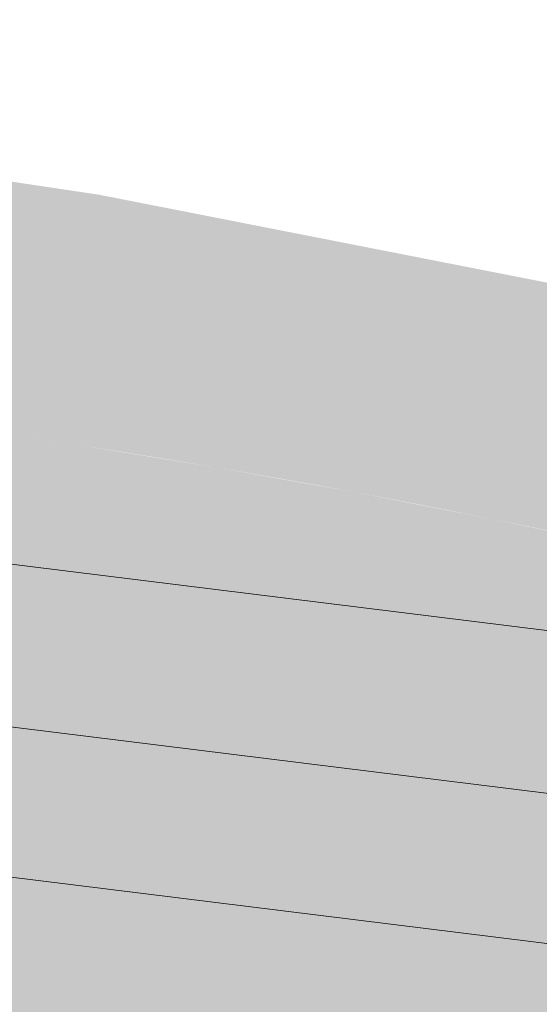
# Model space of a CAD drawing. Header units: metres. Extents: x -862 to 1262, y -354 to 644.
# Tile 15 of 256: x -651 to -640, y 433 to 453. Entities that reach past the tile are written whole.
import ezdxf

# ---------------------------------------------------------------- set-up
doc = ezdxf.new("R2010")
doc.units = ezdxf.units.M
doc.header["$LTSCALE"] = 0.5
doc.layers.add('BPR_Verkehr_220520', color=7, linetype='Continuous')

msp = doc.modelspace()

# ---------------------------------------------------------------- hatches: boundary and pattern name
at = {"layer": 'BPR_Verkehr_220520', "linetype": 'Continuous', "lineweight": 0, "true_color": 0xe4e6e5, "transparency": 33554687}
h = msp.add_hatch(color=254, dxfattribs=at)
h.paths.add_polyline_path([(-698.9240738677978, 452.6214553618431), (-699.733108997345, 450.9008955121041), (-683.8798624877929, 406.3282036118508), (-682.0868180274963, 406.9708919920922), (-682.2006113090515, 407.3141090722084), (-682.3072113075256, 407.6317090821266), (-682.6753125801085, 409.0435167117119), (-682.8964143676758, 410.4856725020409), (-682.9681765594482, 411.9429128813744), (-682.8898396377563, 413.3998146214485), (-682.6622327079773, 414.8409580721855), (-682.2877647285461, 416.2510903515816), (-681.770399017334, 417.6152868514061), (-681.1156113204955, 418.9191090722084), (-680.2874557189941, 420.1578165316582), (-679.8508535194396, 420.7239383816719), (-679.3131113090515, 421.3756090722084), (-678.0912253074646, 422.7971613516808), (-676.6928651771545, 424.336823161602), (-676.3112959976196, 424.7381709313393), (-675.6341606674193, 425.4253893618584), (-674.9329056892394, 426.0879773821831), (-674.2084264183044, 426.7250890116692), (-673.461647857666, 427.335910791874), (-672.6935235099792, 427.9196628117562), (-671.9050340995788, 428.4755997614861), (-671.0971863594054, 429.0030118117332), (-670.2710117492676, 429.5012255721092), (-669.6467505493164, 429.8478969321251), (-669.0105134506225, 430.1720656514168), (-668.363109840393, 430.4733156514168), (-667.7053649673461, 430.7512629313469), (-667.0381172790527, 431.0055531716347), (-666.362217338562, 431.2358622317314), (-665.6785267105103, 431.4418965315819), (-664.9879169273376, 431.6233934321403), (-664.5536594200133, 431.7241551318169), (-664.1172639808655, 431.8152129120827), (-663.6789474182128, 431.8965215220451), (-663.2389274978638, 431.9680405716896), (-662.7974228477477, 432.0297345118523), (-662.3546528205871, 432.0815727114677), (-661.9108373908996, 432.1235294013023), (-661.4661971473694, 432.1555851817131), (-661.3796638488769, 432.160666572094), (-661.2931093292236, 432.1653728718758), (-661.2065352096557, 432.1697039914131), (-661.1199431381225, 432.1736598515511), (-661.033334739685, 432.177240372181), (-660.9467116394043, 432.1804454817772), (-660.8600754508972, 432.1832751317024), (-660.7734278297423, 432.1857292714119), (-659.3037338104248, 432.2133608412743), (-657.8337924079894, 432.2193861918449), (-656.3639212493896, 432.2038040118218), (-654.8944379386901, 432.1666176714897), (-653.4256599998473, 432.107835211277), (-651.957904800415, 432.0274693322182), (-650.4914894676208, 431.9255373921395), (-649.0267308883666, 431.8020614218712), (-648.6323390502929, 431.7651060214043), (-648.2380966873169, 431.726588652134), (-647.8440100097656, 431.6865099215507), (-647.4500851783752, 431.6448704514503), (-647.0563283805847, 431.6016709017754), (-646.6627457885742, 431.5569119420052), (-646.2693435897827, 431.5105942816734), (-645.876127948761, 431.4627186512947), (-608.2617194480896, 426.807386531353), (-607.1510102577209, 426.6706997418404), (-606.0401131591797, 426.5355490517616), (-604.9290302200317, 426.4019347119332), (-603.8177635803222, 426.2698569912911), (-602.7063153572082, 426.1393161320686), (-601.5946876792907, 426.0103123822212), (-600.4828826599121, 425.8828460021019), (-599.3709024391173, 425.7569172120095), (-598.5944911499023, 425.6699139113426), (-597.8179962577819, 425.5836602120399), (-597.0414184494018, 425.4981562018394), (-596.2647584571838, 425.4134019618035), (-595.488016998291, 425.3293975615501), (-594.7111948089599, 425.2461431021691), (-593.9342925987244, 425.1636386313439), (-593.157311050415, 425.081884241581), (-592.8507887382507, 425.0498408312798), (-592.5442543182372, 425.0179134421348), (-592.2377077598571, 424.986102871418), (-591.9311490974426, 424.954409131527), (-591.6245783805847, 424.922832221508), (-591.3179956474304, 424.8913721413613), (-591.0114009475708, 424.8600289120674), (-590.7047943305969, 424.8288025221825), (-590.0991783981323, 424.7674702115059), (-589.4935164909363, 424.7065935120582), (-588.8878089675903, 424.6461724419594), (-588.2820561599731, 424.5862070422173), (-587.6762584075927, 424.5266973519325), (-587.0704160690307, 424.467643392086), (-586.4645294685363, 424.4090452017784), (-585.8585994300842, 424.3508980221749), (-585.7824177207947, 424.3436204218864), (-585.706234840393, 424.3363499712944), (-585.6300512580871, 424.3290867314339), (-585.5538670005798, 424.3218307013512), (-585.4776820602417, 424.3145818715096), (-585.4014964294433, 424.3073402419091), (-585.3253101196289, 424.3001058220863), (-585.2491237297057, 424.2928786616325), (-561.4382702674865, 422.0352803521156), (-560.9383931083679, 421.9878850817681), (-559.5104947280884, 421.852500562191), (-559.2485393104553, 421.8277504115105), (-558.9865676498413, 421.8031726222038), (-558.7245798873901, 421.7787672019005), (-558.4625761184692, 421.7545341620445), (-558.2005564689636, 421.7304735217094), (-557.9385210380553, 421.7065852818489), (-557.6764699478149, 421.6828694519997), (-557.4144033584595, 421.6593255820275), (-556.2937040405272, 421.4873068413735), (-555.2035251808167, 421.1757512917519), (-554.1611694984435, 420.7295994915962), (-553.1831803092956, 420.1559323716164), (-552.2850793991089, 419.4638546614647), (-551.4811206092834, 418.6643504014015), (-550.7840636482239, 417.770108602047), (-550.2049715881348, 416.795321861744), (-550.0134033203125, 416.3972869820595), (-549.841606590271, 415.9903274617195), (-549.689995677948, 415.5754247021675), (-549.5589362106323, 415.1535792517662), (-549.4487442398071, 414.7258084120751), (-549.3596854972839, 414.2931437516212), (-549.2919747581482, 413.8566286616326), (-549.2457752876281, 413.4173158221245), (-549.242875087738, 413.3803352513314), (-549.24012733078, 413.343343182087), (-549.2375320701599, 413.3063400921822), (-549.2350893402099, 413.2693266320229), (-549.2327991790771, 413.2323034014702), (-549.230661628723, 413.1952710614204), (-549.2286767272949, 413.1582302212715), (-549.2268445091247, 413.1211813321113), (-549.2258451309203, 413.0995414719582), (-549.2248978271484, 413.0778992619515), (-549.2240026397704, 413.0562548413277), (-549.223159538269, 413.0346083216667), (-549.2223685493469, 413.0129598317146), (-549.2216296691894, 412.9913095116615), (-549.2209429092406, 412.9696574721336), (-549.2203082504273, 412.948003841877), (-549.605615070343, 407.2321739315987), (-544.168897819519, 406.8213330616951), (-543.9325186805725, 409.9493727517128), (-543.8531610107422, 410.9995243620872), (-543.5297781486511, 412.8751601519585), (-542.8568813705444, 414.6555522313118), (-541.8588468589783, 416.2762043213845), (-540.5718293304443, 417.6784068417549), (-539.0424521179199, 418.8113637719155), (-537.3261182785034, 419.6340327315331), (-535.485003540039, 420.1166118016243), (-533.5858039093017, 420.2416191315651), (-533.3607197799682, 420.2350219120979), (-533.1356318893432, 420.2285514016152), (-532.9105403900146, 420.2222076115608), (-532.6854453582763, 420.2159905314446), (-532.4603468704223, 420.2099001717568), (-532.2352449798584, 420.2039365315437), (-532.0101397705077, 420.198099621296), (-531.7850313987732, 420.1923894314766), (-531.7319487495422, 420.1908227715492), (-531.6788820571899, 420.1887863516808), (-531.6258354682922, 420.1862803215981), (-531.5728131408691, 420.1833048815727), (-531.5198192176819, 420.1798602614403), (-531.4668578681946, 420.175946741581), (-531.413933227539, 420.1715646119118), (-531.3610494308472, 420.1667142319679), (-471.8896987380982, 414.4466201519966), (-471.8167298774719, 414.4340952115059), (-471.7464104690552, 414.4109325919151), (-471.6802822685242, 414.377640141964), (-471.6197951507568, 414.3349478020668), (-471.5662753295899, 414.2837916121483), (-471.5208962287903, 414.2252932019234), (-471.4846528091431, 414.1607351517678), (-471.458339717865, 414.0915329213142), (-470.9498751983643, 412.3469959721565), (-467.074003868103, 411.9742055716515), (-456.5845948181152, 410.9653095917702), (-455.4479799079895, 410.7725371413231), (-454.350874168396, 410.41839920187), (-453.3160606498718, 409.9102499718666), (-452.3650287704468, 409.2586419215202), (-451.517528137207, 408.4771066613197), (-450.791158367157, 407.5818739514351), (-450.2010035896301, 406.5915346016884), (-449.7593130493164, 405.5266565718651), (-449.7466848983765, 405.4883630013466), (-449.7342498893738, 405.4500062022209), (-449.7220083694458, 405.4115872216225), (-449.709960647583, 405.3731070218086), (-449.6981070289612, 405.3345665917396), (-449.686447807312, 405.2959669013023), (-449.6749832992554, 405.2573089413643), (-449.6637138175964, 405.2185938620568), (-449.648486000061, 405.1650859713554), (-449.6336304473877, 405.1114735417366), (-449.6191480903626, 405.0577591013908), (-449.6050396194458, 405.0039452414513), (-449.5913057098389, 404.9500345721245), (-449.5779470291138, 404.8960297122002), (-449.5649642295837, 404.8419332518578), (-449.5523579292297, 404.7877478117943), (-448.3920222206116, 399.7205241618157), (-441.9215713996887, 399.5003504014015), (-441.9113037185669, 399.602522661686), (-441.8999874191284, 399.7045840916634), (-441.8876236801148, 399.8065239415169), (-441.8742138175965, 399.9083314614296), (-441.8597592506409, 400.0099959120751), (-441.8442614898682, 400.1115065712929), (-441.8277221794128, 400.2128527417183), (-441.8101431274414, 400.314023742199), (-441.803417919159, 400.3511796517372), (-441.7965524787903, 400.3883097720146), (-441.7895468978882, 400.4254137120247), (-441.782401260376, 400.4624909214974), (-441.7751156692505, 400.4995408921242), (-441.7676902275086, 400.5365630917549), (-441.7601250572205, 400.5735569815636), (-441.7524202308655, 400.6105221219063), (-441.6112498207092, 401.1939630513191), (-441.4353269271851, 401.7678825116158), (-441.2252854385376, 402.3302124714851), (-440.9818822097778, 402.878926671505), (-440.7059943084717, 403.412047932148), (-440.3986158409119, 403.9276552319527), (-440.0608543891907, 404.4238906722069), (-439.6939270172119, 404.8989661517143), (-439.6700663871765, 404.9279028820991), (-439.6460973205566, 404.9567500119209), (-439.6220202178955, 404.9855070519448), (-439.5978354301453, 405.0141735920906), (-439.5735433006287, 405.0427492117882), (-439.5491441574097, 405.0712335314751), (-439.5246383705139, 405.0996261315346), (-439.5000264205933, 405.1279264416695), (-438.9174169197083, 405.7409368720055), (-438.2850945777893, 406.3025275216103), (-437.607581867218, 406.8086817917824), (-436.8897245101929, 407.2557795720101), (-436.1366567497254, 407.6406231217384), (-435.3537646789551, 407.9604599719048), (-434.5466476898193, 408.2130025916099), (-433.7210793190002, 408.396449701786), (-433.6839800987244, 408.4029888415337), (-433.6468564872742, 408.4093881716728), (-433.6097090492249, 408.4156476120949), (-433.5725382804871, 408.4217670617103), (-433.5353447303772, 408.4277464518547), (-433.4981289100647, 408.4335856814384), (-433.4608913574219, 408.4392846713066), (-433.4236326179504, 408.444843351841), (-433.2138966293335, 408.4734657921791), (-433.0036017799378, 408.4976423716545), (-432.792842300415, 408.5173622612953), (-432.5817126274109, 408.5326166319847), (-432.3703073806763, 408.5433986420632), (-432.1587212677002, 408.5497034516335), (-431.9470491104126, 408.5515282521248), (-431.7353857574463, 408.5488722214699), (-431.6598614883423, 408.5468393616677), (-431.5843547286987, 408.5442360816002), (-431.5088697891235, 408.541062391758), (-431.4334109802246, 408.5373184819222), (-431.3579826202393, 408.5330045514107), (-431.2825890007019, 408.5281208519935), (-431.2072344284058, 408.5226676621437), (-431.1319232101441, 408.516645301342), (-431.115195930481, 408.515229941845), (-431.098471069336, 408.5137865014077), (-431.0817486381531, 408.5123149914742), (-431.0650287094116, 408.5108154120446), (-431.0483113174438, 408.5092877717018), (-431.0315965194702, 408.507732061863), (-431.014884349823, 408.5061483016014), (-430.9981748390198, 408.5045364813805), (-429.8108804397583, 408.3913689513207), (-429.1806362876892, 408.3332186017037), (-428.5502717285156, 408.2763892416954), (-427.9197894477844, 408.2208810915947), (-427.2891922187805, 408.1666944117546), (-426.6584828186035, 408.1138294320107), (-426.0276639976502, 408.0622863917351), (-425.3967385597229, 408.0120655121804), (-424.765709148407, 407.9631670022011), (-424.1666581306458, 407.567010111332), (-422.3442588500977, 407.4370523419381), (-420.521107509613, 407.3181092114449), (-418.6972707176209, 407.2101850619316), (-416.8728150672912, 407.1132838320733), (-415.0478071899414, 407.0274090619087), (-413.222313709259, 406.9525638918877), (-411.3964012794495, 406.8887510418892), (-409.5701366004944, 406.8359728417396), (-408.7588043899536, 406.8114880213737), (-407.9477127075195, 406.7800279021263), (-407.136921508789, 406.7415948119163), (-406.3264907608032, 406.6961915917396), (-405.5164803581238, 406.6438215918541), (-404.7069502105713, 406.5844886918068), (-403.8979601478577, 406.5181972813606), (-403.0895700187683, 406.4449522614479), (-337.0833149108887, 400.1781649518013), (-336.6982389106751, 400.1540663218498), (-336.3124102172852, 400.1547670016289), (-335.9274242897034, 400.1802641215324), (-335.5448730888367, 400.230452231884), (-335.166338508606, 400.3051238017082), (-334.793385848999, 400.403970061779), (-334.4275573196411, 400.5265822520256), (-334.0703645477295, 400.6724509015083), (-333.8316809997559, 400.7728834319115), (-333.5888862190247, 400.8629235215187), (-333.3424324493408, 400.9424034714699), (-333.0927787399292, 401.01117522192), (-332.8403901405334, 401.0691106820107), (-332.5857367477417, 401.1161019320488), (-332.3292929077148, 401.1520614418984), (-332.0715363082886, 401.1769222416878), (-331.9448769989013, 401.1850390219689), (-331.8180743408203, 401.1904749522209), (-331.6911850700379, 401.1932274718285), (-331.5642659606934, 401.1932953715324), (-331.4373738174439, 401.1906786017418), (-331.3105654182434, 401.1853783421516), (-331.1838975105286, 401.1773969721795), (-331.0574267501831, 401.1667380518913), (-316.6149819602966, 399.7955694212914), (-316.1051357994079, 399.7339180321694), (-315.5991270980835, 399.6461729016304), (-315.0982904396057, 399.5325654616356), (-314.6039467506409, 399.3933953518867), (-314.1173998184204, 399.2290296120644), (-313.6399328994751, 399.0399017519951), (-313.172805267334, 398.8265105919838), (-312.7172489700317, 398.5894189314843), (-312.4436175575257, 398.4283517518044), (-312.1788891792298, 398.2530359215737), (-311.9238058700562, 398.0639611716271), (-311.6790819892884, 397.8616569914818), (-311.4454028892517, 397.6466899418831), (-311.2234229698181, 397.4196620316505), (-311.0137638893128, 397.1812090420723), (-310.8170127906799, 396.9319987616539), (-303.4797761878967, 401.8853854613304), (-303.6926952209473, 402.2303774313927), (-303.8796245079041, 402.5901153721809), (-304.0395476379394, 402.9626452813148), (-304.1715957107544, 403.3459431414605), (-304.2750512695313, 403.7379264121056), (-304.349352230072, 404.1364653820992), (-304.3940948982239, 404.5393947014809), (-304.4090361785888, 404.9445251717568), (-304.3880193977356, 405.4248821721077), (-304.325129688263, 405.9015680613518), (-304.2208476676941, 406.3709397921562), (-304.0759703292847, 406.8294101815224), (-303.8916048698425, 407.2734754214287), (-303.6691603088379, 407.6997417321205), (-303.4103366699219, 408.1049514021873), (-303.1171119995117, 408.4860076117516), (-308.4660243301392, 415.1750665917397), (-308.5006226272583, 415.1426362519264), (-308.5351108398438, 415.1100889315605), (-308.5694886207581, 415.0774249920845), (-308.6037555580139, 415.04464479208), (-308.6379112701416, 415.0117487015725), (-308.6719553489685, 414.9787371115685), (-308.7058874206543, 414.9456104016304), (-308.7397071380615, 414.9123689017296), (-309.5611798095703, 414.1568714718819), (-310.4333208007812, 413.4604780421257), (-311.3518866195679, 412.8265769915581), (-312.3124078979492, 412.2582526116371), (-313.3102111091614, 411.7582701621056), (-314.3404413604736, 411.3290623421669), (-315.3980859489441, 410.9727175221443), (-316.4779988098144, 410.690969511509), (-316.5163759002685, 410.6824240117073), (-316.5547738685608, 410.6739728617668), (-316.5931924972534, 410.6656160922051), (-316.6316315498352, 410.6573537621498), (-316.6700907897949, 410.6491859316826), (-316.7085699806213, 410.6411126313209), (-316.7470688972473, 410.6331339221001), (-316.7855872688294, 410.6252496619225), (-317.0599200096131, 410.5719401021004), (-317.3351419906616, 410.5234301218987), (-317.6111692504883, 410.4797345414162), (-317.8879175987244, 410.4408666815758), (-318.1653025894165, 410.4068384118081), (-318.4432395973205, 410.377660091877), (-318.7216438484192, 410.3533406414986), (-319.0004301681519, 410.3338840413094), (-319.0411698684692, 410.3314006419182), (-319.081911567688, 410.3289213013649), (-319.1226535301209, 410.3264461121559), (-319.163395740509, 410.3239750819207), (-319.2041381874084, 410.3215082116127), (-319.2448809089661, 410.3190455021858), (-319.2856238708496, 410.3165869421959), (-319.3263665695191, 410.3141325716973), (-319.4021290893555, 410.3095796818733), (-319.4778914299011, 410.3050412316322), (-319.5536546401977, 410.3005171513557), (-319.6294186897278, 410.2960074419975), (-319.7051835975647, 410.2915121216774), (-319.7809493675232, 410.2870311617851), (-319.8567159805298, 410.2825645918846), (-319.9324843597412, 410.278112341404), (-320.0461043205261, 410.2714637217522), (-320.1597261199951, 410.2648464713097), (-320.2733497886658, 410.2582615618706), (-320.3869753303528, 410.251709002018), (-320.5006027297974, 410.2451887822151), (-320.6142319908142, 410.2387009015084), (-320.727863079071, 410.2322453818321), (-320.8414960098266, 410.2258222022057), (-320.8865078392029, 410.2232870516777), (-320.9315199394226, 410.2207567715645), (-320.9765323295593, 410.2182315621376), (-321.021544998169, 410.2157114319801), (-321.0665579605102, 410.2131963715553), (-321.1115711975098, 410.2106863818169), (-321.1565847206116, 410.2081814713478), (-321.2015985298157, 410.2056816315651), (-321.2578179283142, 410.2030916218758), (-321.3140760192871, 410.2015564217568), (-321.3703530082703, 410.2010768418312), (-321.4266290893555, 410.201653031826), (-321.4828844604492, 410.2032847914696), (-321.5390993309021, 410.2059715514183), (-321.5952538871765, 410.2097123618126), (-321.6513284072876, 410.2145059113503), (-331.7910863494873, 411.1771981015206), (-334.2798943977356, 411.4134913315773), (-335.6721774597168, 411.545677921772), (-341.3250061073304, 412.0823706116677), (-352.4581547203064, 413.1393776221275), (-354.9469627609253, 413.3756708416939), (-366.4552095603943, 414.4682905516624), (-368.9440175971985, 414.7045837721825), (-386.9032679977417, 416.4096767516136), (-389.3920760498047, 416.6459699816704), (-401.1790587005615, 417.7650535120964), (-403.6678667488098, 418.0013467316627), (-419.9118178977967, 419.5435852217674), (-420.0835806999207, 419.5599530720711), (-420.2553319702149, 419.5764404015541), (-420.4270717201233, 419.593047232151), (-420.5987998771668, 419.6097735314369), (-420.7705163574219, 419.6266193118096), (-420.94222108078, 419.6435845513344), (-421.1139139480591, 419.6606692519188), (-421.2855948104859, 419.6778733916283), (-421.5343271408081, 419.7030130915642), (-421.7830340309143, 419.7284031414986), (-422.031715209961, 419.7540439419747), (-422.2803703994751, 419.7799354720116), (-422.5289993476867, 419.8060776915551), (-422.7776018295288, 419.8324705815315), (-423.026177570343, 419.8591141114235), (-423.27472631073, 419.8860082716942), (-423.2751157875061, 419.8824256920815), (-423.3364038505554, 419.8939911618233), (-423.3976986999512, 419.9055205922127), (-423.4590003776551, 419.9170136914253), (-423.5203088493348, 419.9284704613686), (-423.5816241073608, 419.9398908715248), (-423.6429461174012, 419.951274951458), (-423.7042748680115, 419.9626226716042), (-423.7656103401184, 419.9739340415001), (-423.7717566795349, 419.9405502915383), (-425.1702356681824, 420.1977088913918), (-426.5721521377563, 420.4354151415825), (-427.9772355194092, 420.6536231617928), (-429.3852146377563, 420.8522908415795), (-430.7958177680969, 421.031379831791), (-432.2087726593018, 421.1908555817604), (-433.6238066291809, 421.3306873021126), (-435.0406465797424, 421.4508480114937), (-440.167746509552, 421.9439845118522), (-441.1463787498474, 422.099769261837), (-442.0982432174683, 422.3753485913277), (-443.0087349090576, 422.7664941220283), (-443.8638836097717, 423.2672042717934), (-444.6505682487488, 423.8697963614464), (-445.3567182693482, 424.5650244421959), (-445.971498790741, 425.3422212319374), (-446.4854768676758, 426.1894617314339), (-446.671528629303, 426.5395995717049), (-446.8400035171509, 426.8985257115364), (-446.9904877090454, 427.2653584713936), (-447.122611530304, 427.6391967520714), (-447.2360504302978, 428.0191222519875), (-447.3305257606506, 428.4042016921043), (-447.4058054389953, 428.7934891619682), (-447.4617045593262, 429.1860283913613), (-448.144505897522, 435.0119110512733), (-448.3912080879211, 436.8820848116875), (-453.5992082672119, 437.6305918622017), (-453.5770010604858, 437.5521230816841), (-453.5554344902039, 437.4734757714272), (-453.5345100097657, 437.3946552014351), (-453.5142290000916, 437.315666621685), (-453.4945928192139, 437.2365152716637), (-453.4756027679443, 437.1572064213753), (-453.4572601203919, 437.0777453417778), (-453.4395660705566, 436.9981373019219), (-453.2132246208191, 435.1175267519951), (-453.3455613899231, 433.2279732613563), (-453.8318312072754, 431.3972720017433), (-454.6545870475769, 429.6911072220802), (-455.7843090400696, 428.1706948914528), (-457.180463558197, 426.8905863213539), (-458.7929575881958, 425.8967108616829), (-460.5639360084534, 425.2247280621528), (-460.9877226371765, 425.0928008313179), (-461.4150578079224, 424.9728651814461), (-461.8456022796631, 424.8650163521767), (-462.2790142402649, 424.7693399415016), (-462.7149496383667, 424.6859119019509), (-463.1530623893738, 424.6147984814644), (-463.5930047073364, 424.5560561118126), (-464.0344273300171, 424.5097314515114), (-464.2805631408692, 424.4835636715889), (-464.5271863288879, 424.4624782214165), (-464.7741919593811, 424.4464840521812), (-465.021474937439, 424.4355879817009), (-465.2689300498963, 424.4297946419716), (-465.5164519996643, 424.4291064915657), (-465.763935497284, 424.4335238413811), (-466.0112752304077, 424.4430447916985), (-466.0818296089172, 424.4466980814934), (-466.1523612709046, 424.4507664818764), (-466.2228677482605, 424.4552500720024), (-466.2933466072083, 424.4601487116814), (-466.3637954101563, 424.4654622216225), (-466.4342117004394, 424.4711904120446), (-466.5045930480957, 424.4773331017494), (-466.5749370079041, 424.4838900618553), (-593.8502686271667, 436.7255301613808), (-594.0957552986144, 436.7594243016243), (-594.3376069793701, 436.8134639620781), (-594.5741733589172, 436.8872804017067), (-594.8038401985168, 436.9803699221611), (-595.025040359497, 437.0920973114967), (-595.236264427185, 437.2217002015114), (-595.4360711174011, 437.3682942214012), (-595.6230970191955, 437.5308790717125), (-596.0878776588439, 438.0034893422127), (-596.5166131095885, 438.5090260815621), (-596.9069777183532, 439.0447470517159), (-597.2568539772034, 439.6077462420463), (-597.5643439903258, 440.1949696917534), (-597.8277797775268, 440.8032320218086), (-598.0457323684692, 441.4292337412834), (-598.2170194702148, 442.0695791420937), (-598.2257427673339, 442.1081643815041), (-598.2342963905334, 442.1467876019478), (-598.2426801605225, 442.1854480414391), (-598.2508939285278, 442.2241449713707), (-598.2589375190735, 442.2628776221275), (-598.2668107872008, 442.301645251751), (-598.2745135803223, 442.3404471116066), (-598.2820457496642, 442.3792824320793), (-598.3114525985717, 442.5406449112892), (-598.337913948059, 442.7025164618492), (-598.3614209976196, 442.864843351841), (-598.3819659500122, 443.0275716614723), (-598.3995419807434, 443.1906473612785), (-598.4141432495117, 443.3540162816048), (-598.4257649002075, 443.5176241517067), (-598.4344030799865, 443.6814166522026), (-598.4471615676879, 444.0239528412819), (-598.4555704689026, 444.3666233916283), (-598.4596284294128, 444.7093730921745), (-598.4593348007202, 445.052146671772), (-598.454689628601, 445.3948889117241), (-598.4456936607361, 445.7375445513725), (-598.4323483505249, 446.0800583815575), (-598.4146562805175, 446.4223752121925), (-598.4124537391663, 446.4598642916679), (-598.410199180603, 446.4973502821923), (-598.4078924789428, 446.5348330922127), (-598.4055336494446, 446.5723126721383), (-598.4031226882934, 446.6097889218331), (-598.4006596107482, 446.6472617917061), (-598.3981444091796, 446.684731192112), (-598.3955770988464, 446.7221970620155), (-598.3931433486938, 446.7570272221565), (-598.3906646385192, 446.7918542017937), (-598.3881408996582, 446.8266779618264), (-598.3855721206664, 446.8614984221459), (-598.3829583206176, 446.8963155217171), (-598.3802994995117, 446.9311292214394), (-598.3775956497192, 446.9659394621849), (-598.3748467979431, 447.0007461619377), (-597.9798539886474, 451.9613634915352), (-603.9464456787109, 452.36105945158), (-604.2394252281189, 448.9806540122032), (-604.3742859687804, 447.4246274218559), (-604.4396921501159, 446.6699692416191), (-604.4866543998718, 446.2248085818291), (-604.550186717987, 445.7817091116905), (-604.63020072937, 445.3412874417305), (-604.7265850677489, 444.9041564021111), (-604.8392056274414, 444.4709242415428), (-604.9679057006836, 444.0421938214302), (-605.1125062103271, 443.6185616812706), (-605.2728059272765, 443.2006173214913), (-605.2875194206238, 443.1644654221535), (-605.3023504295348, 443.1283615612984), (-605.3172987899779, 443.0923061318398), (-605.3323643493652, 443.0562995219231), (-605.3475469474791, 443.0203421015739), (-605.3628464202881, 442.9844342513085), (-605.3782626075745, 442.9485763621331), (-605.3937952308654, 442.9127687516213), (-605.4462622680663, 442.7941091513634), (-605.5000091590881, 442.6760237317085), (-605.555029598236, 442.5585263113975), (-605.6113171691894, 442.4416306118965), (-605.6688652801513, 442.3253503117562), (-605.7276672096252, 442.2096989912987), (-605.7877160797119, 442.094690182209), (-605.8490048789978, 441.9803373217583), (-605.8878589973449, 441.9093469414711), (-605.9271909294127, 441.8386202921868), (-605.9669989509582, 441.7681604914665), (-606.0072812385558, 441.6979707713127), (-606.0480359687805, 441.628054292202), (-606.0892612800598, 441.5584142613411), (-606.1309552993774, 441.4890538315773), (-606.1731161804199, 441.4199760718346), (-606.6725290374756, 440.7245115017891), (-607.2658472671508, 440.1072128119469), (-607.9409888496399, 439.5806503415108), (-608.6842055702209, 439.1555467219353), (-609.4803629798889, 438.8405585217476), (-610.3132485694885, 438.6420999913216), (-611.1659019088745, 438.5642124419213), (-612.0209600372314, 438.6084819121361), (-619.7508915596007, 439.5651737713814), (-620.3463483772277, 439.638870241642), (-620.5612964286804, 437.9021211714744), (-622.5488830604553, 438.1481140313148), (-623.2621178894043, 438.2363872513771), (-623.6229397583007, 438.2843828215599), (-623.9828285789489, 438.3389357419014), (-624.3416649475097, 438.4000294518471), (-624.6993300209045, 438.467643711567), (-625.0557052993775, 438.5417561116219), (-625.4106727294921, 438.6223421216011), (-625.7641147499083, 438.7093750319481), (-626.1159142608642, 438.8028260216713), (-626.3269500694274, 438.8610827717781), (-626.5379153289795, 438.9195940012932), (-626.7488098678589, 438.9783596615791), (-626.9596333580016, 439.0373796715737), (-627.1703855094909, 439.0966539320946), (-627.3810660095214, 439.1561823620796), (-627.5916745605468, 439.2159648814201), (-627.8022109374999, 439.2760014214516), (-630.4903129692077, 440.0216230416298), (-633.1897389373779, 440.7251452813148), (-635.8998295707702, 441.3863962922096), (-638.619922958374, 442.0052145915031), (-641.3493547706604, 442.581449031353), (-644.0874583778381, 443.1149588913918), (-646.8335650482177, 443.6056138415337), (-649.5870040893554, 444.0532940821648), (-651.6244202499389, 444.3661034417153), (-653.6624716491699, 444.6747468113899), (-655.7011497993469, 444.9792229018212), (-657.7404461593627, 445.2795304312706), (-659.7803522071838, 445.575668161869), (-661.8208594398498, 445.8676348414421), (-663.8619592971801, 446.1554292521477), (-665.9036432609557, 446.4390501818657), (-668.430758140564, 446.7710771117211), (-670.9618991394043, 447.0708717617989), (-673.4966551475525, 447.3383854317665), (-676.0346144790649, 447.5735746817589), (-678.5753649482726, 447.776401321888), (-681.118493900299, 447.9468323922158), (-683.6635882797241, 448.0848402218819), (-686.2102347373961, 448.1904023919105), (-686.674168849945, 448.2066725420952), (-686.6741687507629, 448.2066756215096), (-687.5662964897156, 448.2533203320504), (-688.4562951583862, 448.3305860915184), (-689.343114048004, 448.4383816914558), (-690.225706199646, 448.5765798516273), (-691.1030296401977, 448.7450174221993), (-691.9740486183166, 448.9434955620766), (-692.8377348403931, 449.1717799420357), (-693.6930714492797, 449.429592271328), (-694.4220439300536, 449.6871991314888), (-695.134413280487, 449.9876855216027), (-695.827659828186, 450.3299886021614), (-696.4993315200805, 450.7128976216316), (-697.1470526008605, 451.1350582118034), (-697.7685320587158, 451.5949771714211), (-698.3615716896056, 452.091027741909)])
h.paths.add_polyline_path([(-314.4534367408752, 406.8875821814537), (-314.2461105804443, 406.8794389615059), (-314.0449273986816, 406.8286875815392), (-313.8585481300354, 406.7375111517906), (-313.6949964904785, 406.609834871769), (-313.5613134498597, 406.4511552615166), (-313.4632541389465, 406.2683035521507), (-313.405040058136, 406.0691516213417), (-313.3891773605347, 405.862273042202), (-313.4311185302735, 404.3321565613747), (-313.4575713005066, 404.1294769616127), (-313.5246820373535, 403.9364098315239), (-313.6296469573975, 403.7610213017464), (-313.7680807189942, 403.6106389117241), (-313.9341997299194, 403.4915454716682), (-314.121063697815, 403.4087165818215), (-314.3208656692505, 403.3656127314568), (-314.5252582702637, 403.3640333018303), (-327.2061687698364, 404.5679615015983), (-327.3433038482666, 404.5940301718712), (-327.47323279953, 404.6450602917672), (-327.591454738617, 404.7192841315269), (-327.6938743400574, 404.8141304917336), (-327.7769436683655, 404.9263137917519), (-327.8377851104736, 405.0519478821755), (-327.8742910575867, 405.1866806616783), (-327.8851981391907, 405.3258448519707), (-327.8701260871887, 405.4646197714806), (-327.8295982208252, 405.5981979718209), (-327.7650184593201, 405.7219521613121), (-327.6786239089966, 405.8315953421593), (-327.5734073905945, 405.923329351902), (-327.4530137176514, 405.9939764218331), (-327.3216134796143, 406.0410892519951), (-327.1837584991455, 406.0630358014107)])
h.paths.add_polyline_path([(-435.5978105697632, 416.1937824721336), (-435.2678997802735, 416.1893640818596), (-434.938730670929, 416.1668174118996), (-433.2490071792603, 416.0042958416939), (-432.2713347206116, 415.9054106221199), (-431.2946811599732, 415.7969230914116), (-430.3191408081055, 415.6788437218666), (-429.3448078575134, 415.5511839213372), (-428.3717763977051, 415.4139560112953), (-427.4001403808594, 415.2671732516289), (-426.4299936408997, 415.1108498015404), (-425.4614298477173, 414.9450007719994), (-425.1624679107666, 414.8922957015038), (-424.9967999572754, 414.8618872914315), (-424.8315747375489, 414.829158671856), (-424.6668251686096, 414.794114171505), (-424.5025837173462, 414.7567607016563), (-424.3388827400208, 414.7171056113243), (-424.1757544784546, 414.675156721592), (-424.0132310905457, 414.6309222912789), (-423.8513445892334, 414.5844110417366), (-423.7230288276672, 414.5333077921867), (-423.6062594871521, 414.459542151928), (-423.5049969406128, 414.3656148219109), (-423.4226753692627, 414.2547112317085), (-423.3620866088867, 414.1305925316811), (-423.3252854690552, 413.997468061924), (-423.3135200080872, 413.8598525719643), (-423.327189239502, 413.7224131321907), (-423.3658295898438, 413.5898107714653), (-423.4281306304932, 413.4665425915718), (-423.5119794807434, 413.3567890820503), (-423.6145325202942, 413.2642724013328), (-423.7323117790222, 413.1921301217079), (-423.8613229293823, 413.1428088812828), (-423.9971907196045, 413.1179813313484), (-424.1353073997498, 413.1184890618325), (-437.3560079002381, 414.3900870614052), (-437.4804451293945, 414.4127710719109), (-437.5993006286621, 414.4560441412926), (-437.7091937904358, 414.5186754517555), (-437.8069989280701, 414.5988835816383), (-437.8899341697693, 414.6943871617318), (-437.9556405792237, 414.802469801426), (-438.0022492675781, 414.920057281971), (-438.0284345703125, 415.0438050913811), (-438.0334516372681, 415.1701933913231), (-438.0171577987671, 415.2956273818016), (-437.9800165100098, 415.4165393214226), (-437.9230841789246, 415.5294901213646), (-437.8479801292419, 415.6312671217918), (-437.7568405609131, 415.7189754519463), (-437.6522577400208, 415.7901204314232), (-437.5372066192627, 415.8426792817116), (-437.2236634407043, 415.9453989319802), (-436.9049478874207, 416.0307280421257), (-436.5820237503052, 416.0984085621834), (-436.2558675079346, 416.1482358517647), (-435.9274654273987, 416.1800592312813)])
h.paths.add_polyline_path([(-556.9285757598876, 427.9000870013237), (-459.8768693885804, 418.5654261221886), (-459.7460734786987, 418.5409882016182), (-459.6216544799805, 418.4938215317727), (-459.5075284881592, 418.4254107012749), (-459.4072876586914, 418.337908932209), (-459.3240870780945, 418.2340703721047), (-459.2605455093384, 418.1171633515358), (-459.2186629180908, 417.9908675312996), (-459.1997575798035, 417.8591581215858), (-459.2044245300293, 417.7261806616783), (-459.2325168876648, 417.5961206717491), (-459.283150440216, 417.4730717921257), (-459.3547314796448, 417.360907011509), (-459.4450069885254, 417.2631567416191), (-459.5511355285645, 417.1828976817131), (-459.6697766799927, 417.1226560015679), (-459.7971961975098, 417.084327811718), (-460.2384251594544, 417.0019092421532), (-460.6824275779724, 416.9360483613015), (-461.1285824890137, 416.8868387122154), (-461.5762656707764, 416.8543491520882), (-462.0248507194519, 416.8386251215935), (-462.473710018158, 416.8396886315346), (-462.9222155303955, 416.8575381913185), (-463.3697397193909, 416.8921488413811), (-557.1173569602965, 425.9090146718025), (-557.3097626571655, 425.9465583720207), (-557.4911469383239, 426.0209171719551), (-557.6545392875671, 426.1292335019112), (-557.7936606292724, 426.2673448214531), (-557.9031646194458, 426.4299435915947), (-557.9788430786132, 426.6107812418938), (-558.0177877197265, 426.8029082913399), (-558.0185025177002, 426.9989414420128), (-557.9809588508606, 427.1913471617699), (-557.9066000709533, 427.3727314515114), (-557.7982837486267, 427.5361238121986), (-557.6601724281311, 427.6752451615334), (-557.4975736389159, 427.7847491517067), (-557.3167359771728, 427.8604276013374), (-557.1246089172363, 427.8993722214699)])
h.paths.add_polyline_path([(-690.8309165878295, 434.818416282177), (-689.2176765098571, 434.7822776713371), (-687.6046828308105, 434.7364439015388), (-685.9919943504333, 434.6808990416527), (-684.3796695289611, 434.6156451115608), (-682.7677668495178, 434.5406844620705), (-681.156344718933, 434.4560198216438), (-679.5454615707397, 434.3616542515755), (-677.9351758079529, 434.2575911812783), (-677.5298699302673, 434.1728890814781), (-677.1631619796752, 433.9806078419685), (-676.8629949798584, 433.6953946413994), (-676.652241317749, 433.3389823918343), (-676.5469601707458, 432.9385293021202), (-676.5551738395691, 432.5245494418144), (-676.676256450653, 432.1285875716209), (-676.9009816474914, 431.780815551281), (-686.605990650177, 420.5387610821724), (-686.7510313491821, 420.4093078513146), (-686.9244721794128, 420.3214828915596), (-687.1146594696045, 420.2811872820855), (-687.3088143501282, 420.2911284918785), (-687.4938913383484, 420.3506385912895), (-687.6574549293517, 420.4557190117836), (-687.7885151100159, 420.59930931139), (-687.8782658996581, 420.7717614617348), (-692.2690953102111, 432.8045024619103), (-692.3513382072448, 433.1579312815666), (-692.3463054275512, 433.5207677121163), (-692.2542890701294, 433.8717785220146), (-692.080674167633, 434.1904216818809), (-691.8356210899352, 434.4580493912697), (-691.5334709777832, 434.6589993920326), (-691.1919063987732, 434.7815116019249)])
at = {"layer": 'BPR_Verkehr_220520', "linetype": 'Continuous', "lineweight": 0, "true_color": 0xece5cf, "transparency": 33554687}
h = msp.add_hatch(color=254, dxfattribs=at)
edge = h.paths.add_edge_path()
edge.add_line((-639.2531113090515, 447.1426090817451), (-649.2431113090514, 449.1016090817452))
edge.add_line((-649.2431113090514, 449.1016090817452), (-655.0754943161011, 449.9702968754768))
edge.add_line((-655.0754943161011, 449.9702968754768), (-655.5194950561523, 446.974150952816))
edge.add_line((-655.5194950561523, 446.974150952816), (-655.5194946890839, 446.9741508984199))
edge.add_arc((-803.6120069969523, -552.3637618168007), 1010.251283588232, 81.51370739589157, 81.57064938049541, ccw=False)
edge.add_line((-654.5264008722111, 446.8264793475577), (-654.5264005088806, 446.8264792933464))
edge.add_line((-654.5264005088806, 446.8264792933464), (-654.3050413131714, 448.3100560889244))
edge.add_line((-654.3050413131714, 448.3100560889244), (-654.3050412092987, 448.3100560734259))
edge.add_arc((-803.6118183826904, -552.3624921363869), 1011.749999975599, 81.21283206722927, 81.5137073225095, ccw=False)
edge.add_line((-649.0523284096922, 447.5122132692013), (-649.0523283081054, 447.5122132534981))
edge.add_arc((-676.855468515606, 267.6484167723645), 181.9999996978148, 75.91360064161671, 81.21283207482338, ccw=False)
edge.add_line((-632.5594385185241, 444.1756430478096), (-632.5640433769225, 444.1767422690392))
edge.add_line((-632.5640433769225, 444.1767422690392), (-632.2548397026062, 445.4720585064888))
edge.add_line((-632.2548397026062, 445.4720585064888), (-639.2531113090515, 447.1426090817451))
at = {"layer": 'BPR_Verkehr_220520', "linetype": 'Continuous', "lineweight": 0, "true_color": 0xf7dcdc, "transparency": 33554687}
h = msp.add_hatch(color=254, dxfattribs=at)
edge = h.paths.add_edge_path()
edge.add_line((-622.3359095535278, 439.8689090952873), (-622.3305146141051, 439.8900361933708))
edge.add_line((-622.3305146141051, 439.8900361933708), (-622.330514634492, 439.89003619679))
edge.add_arc((-621.3380825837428, 445.8073902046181), 5.99999998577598, 255.5093380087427, 260.4792175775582, ccw=False)
edge.add_line((-622.8394158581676, 439.998259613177), (-622.8394158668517, 439.9982596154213))
edge.add_arc((-577.9245310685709, 613.7880750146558), 179.4999911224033, 254.6023083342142, 255.5093380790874, ccw=False)
edge.add_line((-625.5848797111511, 440.7310382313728), (-625.5848797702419, 440.7310382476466))
edge.add_arc((-577.9245289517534, 613.7880835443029), 179.4999999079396, 254.2017765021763, 254.60230838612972, ccw=False)
edge.add_line((-626.7934779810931, 441.0684384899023), (-626.7934780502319, 441.0684385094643))
edge.add_line((-626.7934780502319, 441.0684385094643), (-626.7934801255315, 441.0684390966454))
edge.add_arc((-577.9245289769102, 613.7880840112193), 179.50000035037, 254.10501608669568, 254.20177583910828, ccw=False)
edge.add_line((-627.0850951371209, 441.1512140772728), (-627.0850972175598, 441.1512146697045))
edge.add_arc((-577.9245846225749, 613.787887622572), 179.4997962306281, 254.0494175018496, 254.1050153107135, ccw=False)
edge.add_arc((-676.8554680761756, 267.6484185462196), 180.4999978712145, 74.04941752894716, 75.90961331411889)
edge.add_arc((-676.8554684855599, 267.6484168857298), 180.4999995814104, 75.90961331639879, 81.21283207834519)
edge.add_arc((-803.611800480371, -552.3623753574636), 1010.249881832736, 81.21283205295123, 81.51370735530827)
edge.add_arc((-803.6115634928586, -552.3607792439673), 1010.248268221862, 81.5137072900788, 81.5706494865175)
edge.add_arc((-803.6118137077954, -552.3624603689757), 1010.249967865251, 81.5706494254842, 81.91391814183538)
edge.add_arc((-803.6118039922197, -552.3623921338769), 1010.249898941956, 81.91391814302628, 82.14992672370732)
edge.add_arc((-693.219918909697, 248.3132800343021), 201.9999992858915, 82.14992668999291, 85.28570403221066)
edge.add_line((-676.6181088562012, 449.629895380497), (-676.782483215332, 447.6366615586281))
edge.add_arc((-693.2199189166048, 248.313279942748), 199.9999993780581, 82.14992669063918, 85.285704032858, ccw=False)
edge.add_line((-665.9036432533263, 446.4390501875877), (-665.9036432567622, 446.4390501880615))
edge.add_arc((-803.6118182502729, -552.3624919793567), 1008.249999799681, 81.21283206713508, 82.14992669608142, ccw=False)
edge.add_line((-649.5870040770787, 444.0532940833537), (-649.587004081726, 444.0532940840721))
edge.add_arc((-676.8554685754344, 267.648416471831), 178.5000000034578, 74.04941755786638, 81.21283207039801, ccw=False)
edge.add_line((-627.8022109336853, 439.2760014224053), (-627.8022109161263, 439.2760014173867))
edge.add_arc((-577.9245289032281, 613.7880831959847), 181.4999995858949, 254.0494175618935, 254.6023083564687)
edge.add_line((-626.1159142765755, 438.8028260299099), (-626.1159142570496, 438.8028260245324))
edge.add_arc((-620.8055687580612, 458.0849480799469), 20.00000000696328, 254.6023083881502, 262.9446886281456)
edge.add_line((-623.2621178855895, 438.2363872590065), (-622.5488830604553, 438.1481140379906))
edge.add_line((-622.5488830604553, 438.1481140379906), (-622.3359095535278, 439.8689090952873))
at = {"layer": 'BPR_Verkehr_220520', "linetype": 'Continuous', "lineweight": 0, "true_color": 0xb8d2a6, "transparency": 33554687}
h = msp.add_hatch(color=9, dxfattribs=at)
edge = h.paths.add_edge_path()
edge.add_arc((-676.855468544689, 267.6484165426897), 180.499999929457, 75.9096133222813, 81.21283207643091, ccw=False)
edge.add_line((-632.9123321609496, 442.7176906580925), (-632.5594385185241, 444.1756430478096))
edge.add_arc((-676.8554685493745, 267.6484165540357), 181.9999999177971, 75.91360064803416, 81.21283207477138)
edge.add_arc((-803.611814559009, -552.3624657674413), 1011.749973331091, 81.2128320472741, 81.51370732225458)
edge.add_line((-654.3050413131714, 448.3100560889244), (-654.5264005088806, 446.8264792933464))
edge.add_arc((-803.611800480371, -552.3623753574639), 1010.249881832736, 81.21283205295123, 81.51370735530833, ccw=False)

# ---------------------------------------------------------------- linework, layer by layer
at = {"layer": 'BPR_Verkehr_220520', "color": 255, "linetype": 'Continuous', "lineweight": 9, "transparency": 33554687, "elevation": 60, "flags": 128}
for points in [[(-624.5616937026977, 438.3972287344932), (-661.8458589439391, 443.0116884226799), (-661.8458589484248, 443.0116884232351, 0.00886448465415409), (-671.6564930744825, 444.0497155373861), (-671.6564930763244, 444.0497155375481)], [(-586.1703785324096, 430.6596976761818, -0.006679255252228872), (-607.4940478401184, 433.0100617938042), (-662.2452635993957, 439.7863239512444), (-662.2452636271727, 439.7863239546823, 0.008708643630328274), (-671.7705602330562, 440.7971553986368), (-671.770560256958, 440.797155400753)], [(-558.0538143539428, 424.9789626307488), (-584.9423545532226, 427.5283682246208), (-584.942354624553, 427.528368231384, -0.007151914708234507), (-607.8625301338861, 430.0327776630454), (-607.8625302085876, 430.0327776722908), (-654.7528321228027, 435.8361369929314)]]:
    msp.add_lwpolyline(points, format="xyb", dxfattribs=at)

doc.saveas('drawing.dxf')
